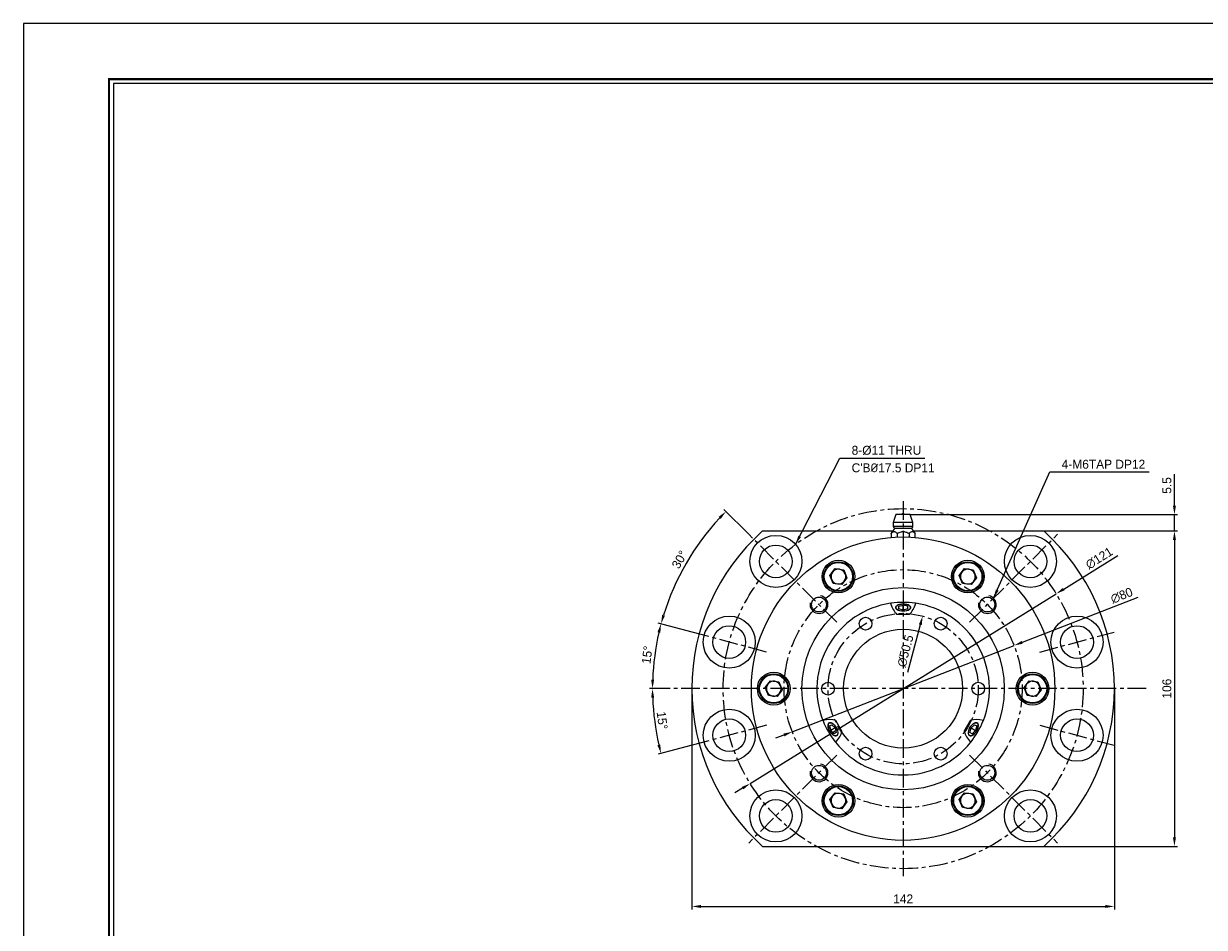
# Model space of a CAD drawing. Header units: millimetres. Extents: x -29 to 5648, y -387 to 3949.
# Tile 2 of 5: x 0 to 397, y 300 to 603. Entities that reach past the tile are written whole.
import ezdxf
from ezdxf.enums import TextEntityAlignment as Align

# ---------------------------------------------------------------- set-up
doc = ezdxf.new("R2010")
doc.units = ezdxf.units.MM
doc.linetypes.add('CENTER', pattern=[2, 1.25, -0.25, 0.25, -0.25])
doc.layers.get('0').update_dxf_attribs({"linetype": 'CONTINUOUS'})
doc.layers.get('Defpoints').update_dxf_attribs({"linetype": 'CONTINUOUS'})
for name, color, linetype in [('5', 7, 'CONTINUOUS'), ('7', 7, 'CONTINUOUS'), ('center', 1, 'CENTER'), ('OUTLINE', 7, 'CONTINUOUS')]:
    doc.layers.add(name, color=color, linetype=linetype)
doc.dimstyles.new('3', dxfattribs={"dimtxt": 3, "dimasz": 3, "dimexe": 1, "dimexo": 0, "dimgap": 1, "dimtad": 1, "dimdec": 3, "dimzin": 11, "dimdsep": 46, "dimtxsty": 'Standard', "dimcen": 0, "dimclrd": 5, "dimclre": 5, "dimclrt": 3, "dimadec": 0, "dimazin": 0, "dimtfac": 0.6, "dimtdec": 3, "dimtmove": 0, "dimatfit": 3, "dimfxl": 1.25, "dimtolj": 1, "dimtzin": 11, "dimarcsym": 0})

# ---------------------------------------------------------------- blocks, each defined once
blk = doc.blocks.new('란표제')
at = {"layer": '7', "color": 0}
for p, q in [((386.1, 273), (0, 273)), ((0, 273), (0, 0))]:
    blk.add_line(p, q, dxfattribs=at)
at = {"layer": '7', "const_width": 0.325}
blk.add_lwpolyline([(377.65, 8.45), (377.65, 264.55), (13, 264.55), (13, 8.45)], close=True, dxfattribs=at)
at = {"layer": '7'}
blk.add_lwpolyline([(377, 9.1), (377, 263.9), (13.65, 263.9), (13.65, 9.1)], close=True, dxfattribs=at)
at = {"layer": '5', "ltscale": 0.5}
for tag, p, height in [('TITLE', (308.32, 31.73), 3.25), ('도번', (326.54, 20.34), 3.25), ('SCALE', (329.92, 12.42), 1.56), ('DATE', (360.13, 12.36), 1.56)]:
    blk.add_attdef(tag, p, '', height=height, dxfattribs=at)
at = {"layer": '7'}
for tag, p in [('필렛', (233.03, 14.17)), ('모따기', (233.03, 10.79))]:
    blk.add_attdef(tag, text='', height=1.5, dxfattribs=at).set_placement(p, align=Align.MIDDLE_LEFT)
blk = doc.blocks.new('*D3931')
at = {"color": 5, "lineweight": -2, "ltscale": 5}
for p, q in [((224.66, 379.81), (224.66, 305.61)), ((366.66, 379.81), (366.66, 305.61)), ((227.66, 306.61), (363.66, 306.61))]:
    blk.add_line(p, q, dxfattribs=at)
at = {"color": 5}
for points in [[(227.66, 307.11), (227.66, 306.11), (224.66, 306.61)], [(363.66, 306.11), (363.66, 307.11), (366.66, 306.61)]]:
    blk.add_solid(points, dxfattribs=at)
at = {"layer": 'Defpoints', "color": 0}
for p in [(224.66, 379.81), (366.66, 379.81), (366.66, 306.61)]:
    blk.add_point(p, dxfattribs=at)
at = {"color": 3, "ltscale": 5, "insert": (295.66, 309.15), "char_height": 3, "attachment_point": 5}
blk.add_mtext('\\A1;142', dxfattribs=at)
blk = doc.blocks.new('*D3932')
at = {"color": 5, "lineweight": -2, "ltscale": 5}
for p, q in [((224.73, 398.81), (213.31, 401.87)), ((214.01, 379.81), (210.4, 379.81))]:
    blk.add_line(p, q, dxfattribs=at)
blk.add_arc((295.66, 379.81), 84.25, 167.0402, 177.9598, dxfattribs=at)
at = {"color": 5}
for points in [[(214.03, 398.58), (213.06, 398.82), (214.27, 401.61)], [(210.95, 382.82), (211.95, 382.8), (211.4, 379.81)]]:
    blk.add_solid(points, dxfattribs=at)
at = {"layer": 'Defpoints', "color": 0}
for p in [(224.73, 398.81), (212.68, 394.44), (249.71, 392.12), (214.01, 379.81), (377.31, 379.81)]:
    blk.add_point(p, dxfattribs=at)
at = {"color": 3, "ltscale": 5, "insert": (209.6, 391.14), "char_height": 3, "attachment_point": 5, "rotation": 82.5}
blk.add_mtext('\\A1;15%%d', dxfattribs=at)
blk = doc.blocks.new('*D3933')
at = {"color": 5, "lineweight": -2, "ltscale": 5}
for p, q in [((243.73, 431.73), (235.38, 440.08)), ((224.73, 398.81), (213.32, 401.87))]:
    blk.add_line(p, q, dxfattribs=at)
blk.add_arc((295.66, 379.81), 84.24, 137.0407, 162.9593, dxfattribs=at)
at = {"color": 5}
for points in [[(234.37, 436.86), (233.65, 437.56), (236.09, 439.37)], [(214.64, 404.63), (215.6, 404.35), (214.29, 401.61)]]:
    blk.add_solid(points, dxfattribs=at)
at = {"layer": 'Defpoints', "color": 0}
for p in [(243.73, 431.73), (226.65, 428.12), (273.32, 402.14), (224.73, 398.81), (249.71, 392.12)]:
    blk.add_point(p, dxfattribs=at)
at = {"color": 3, "ltscale": 5, "insert": (220.51, 423.19), "char_height": 3, "attachment_point": 5, "rotation": 60}
blk.add_mtext('\\A1;30%%d', dxfattribs=at)
blk = doc.blocks.new('*D3934')
at = {"color": 5, "lineweight": -2, "ltscale": 5}
for p, q in [((214.01, 379.81), (210.4, 379.81)), ((224.73, 360.8), (213.31, 357.74))]:
    blk.add_line(p, q, dxfattribs=at)
blk.add_arc((295.66, 379.81), 84.25, 182.0402, 192.9598, dxfattribs=at)
at = {"color": 5}
for points in [[(211.95, 376.82), (210.95, 376.8), (211.4, 379.81)], [(213.06, 360.79), (214.03, 361.03), (214.27, 358)]]:
    blk.add_solid(points, dxfattribs=at)
at = {"layer": 'Defpoints', "color": 0}
for p in [(214.01, 379.81), (377.31, 379.81), (211.72, 372.46), (249.71, 367.49), (224.73, 360.8)]:
    blk.add_point(p, dxfattribs=at)
at = {"color": 3, "ltscale": 5, "insert": (214.64, 369.14), "char_height": 3, "attachment_point": 5, "rotation": 277.5}
blk.add_mtext('\\A1;15%%d', dxfattribs=at)
blk = doc.blocks.new('*D3935')
at = {"color": 5, "lineweight": -2, "ltscale": 5}
for p, q in [((342.9, 432.81), (387.86, 432.81)), ((386.86, 429.81), (386.86, 329.81)), ((342.9, 326.81), (387.86, 326.81))]:
    blk.add_line(p, q, dxfattribs=at)
at = {"color": 5}
for points in [[(387.36, 429.81), (386.36, 429.81), (386.86, 432.81)], [(386.36, 329.81), (387.36, 329.81), (386.86, 326.81)]]:
    blk.add_solid(points, dxfattribs=at)
at = {"layer": 'Defpoints', "color": 0}
for p in [(342.9, 432.81), (342.9, 326.81), (386.86, 326.81)]:
    blk.add_point(p, dxfattribs=at)
at = {"color": 3, "ltscale": 5, "insert": (384.32, 379.81), "char_height": 3, "attachment_point": 5, "rotation": 90}
blk.add_mtext('\\A1;106', dxfattribs=at)
blk = doc.blocks.new('*D3936')
at = {"color": 5, "lineweight": -2, "ltscale": 5}
for p, q in [((386.86, 441.31), (386.86, 451.9)), ((298.06, 438.31), (387.86, 438.31)), ((386.86, 432.81), (386.86, 438.31)), ((342.9, 432.81), (387.86, 432.81)), ((386.86, 429.81), (386.86, 426.81))]:
    blk.add_line(p, q, dxfattribs=at)
at = {"color": 5}
for points in [[(386.36, 441.31), (387.36, 441.31), (386.86, 438.31)], [(387.36, 429.81), (386.36, 429.81), (386.86, 432.81)]]:
    blk.add_solid(points, dxfattribs=at)
at = {"layer": 'Defpoints', "color": 0}
for p in [(298.06, 438.31), (386.86, 438.31), (342.9, 432.81)]:
    blk.add_point(p, dxfattribs=at)
at = {"color": 3, "ltscale": 5, "insert": (384.32, 448.1), "char_height": 3, "attachment_point": 5, "rotation": 90}
blk.add_mtext('\\A1;5.5', dxfattribs=at)
blk = doc.blocks.new('*D3937')
at = {"color": 5, "lineweight": -2, "ltscale": 5}
for p, q in [((335.73, 395.39), (374.64, 410.53)), ((258.38, 365.31), (332.93, 394.31)), ((255.58, 364.22), (252.78, 363.13))]:
    blk.add_line(p, q, dxfattribs=at)
at = {"color": 5}
for points in [[(335.55, 395.86), (335.91, 394.93), (332.93, 394.31)], [(255.76, 363.75), (255.4, 364.69), (258.38, 365.31)]]:
    blk.add_solid(points, dxfattribs=at)
at = {"layer": 'Defpoints', "color": 0}
for p in [(332.93, 394.31), (258.38, 365.31)]:
    blk.add_point(p, dxfattribs=at)
at = {"color": 3, "ltscale": 5, "insert": (369.12, 411.1), "char_height": 3, "attachment_point": 5, "rotation": 21.2536}
blk.add_mtext('\\A1;∅80', dxfattribs=at)
blk = doc.blocks.new('*D3938')
at = {"color": 5, "lineweight": -2, "ltscale": 5}
for p, q in [((349.63, 413.26), (367.78, 424.51)), ((244.23, 347.93), (347.08, 411.68)), ((241.68, 346.35), (239.13, 344.77))]:
    blk.add_line(p, q, dxfattribs=at)
at = {"color": 5}
for points in [[(349.36, 413.69), (349.89, 412.84), (347.08, 411.68)], [(241.95, 345.93), (241.42, 346.78), (244.23, 347.93)]]:
    blk.add_solid(points, dxfattribs=at)
at = {"layer": 'Defpoints', "color": 0}
for p in [(347.08, 411.68), (244.23, 347.93)]:
    blk.add_point(p, dxfattribs=at)
at = {"color": 3, "ltscale": 5, "insert": (361.56, 423.65), "char_height": 3, "attachment_point": 5, "rotation": 31.7922}
blk.add_mtext('\\A1;∅121', dxfattribs=at)
blk = doc.blocks.new('*D3939')
at = {"color": 5, "lineweight": -2, "ltscale": 5}
blk.add_line((301.43, 401.29), (297.12, 385.27), dxfattribs=at)
at = {"color": 5}
blk.add_solid([(301.92, 401.16), (300.95, 401.42), (302.21, 404.19)], dxfattribs=at)
at = {"layer": 'Defpoints', "color": 0}
for p in [(302.21, 404.19), (289.1, 355.42)]:
    blk.add_point(p, dxfattribs=at)
at = {"color": 3, "ltscale": 5, "insert": (296.44, 392.49), "char_height": 3, "attachment_point": 5, "rotation": 74.9453}
blk.add_mtext('\\A1;∅50.5', dxfattribs=at)

msp = doc.modelspace()

# ---------------------------------------------------------------- linework, layer by layer
at = {"color": 7, "linetype": 'Continuous', "lineweight": 15}
for p, q in [((293.2551, 438.3068), (292.3551, 435.6068)), ((298.0551, 438.3068), (293.2551, 438.3068)), ((298.9551, 435.6068), (298.0551, 438.3068)), ((292.3551, 435.6068), (292.3551, 434.3068)), ((295.6551, 435.6068), (292.3551, 435.6068)), ((292.8551, 433.8068), (298.4551, 433.8068)), ((298.9551, 435.6068), (295.6551, 435.6068)), ((298.9551, 434.3068), (298.9551, 435.6068)), ((291.6137, 431.9854), (291.6137, 430.8483)), ((291.6137, 430.8483), (291.801, 430.661)), ((293.6344, 431.9854), (293.6344, 430.8483)), ((297.6759, 431.9854), (297.6759, 430.8483)), ((299.5093, 430.661), (299.6966, 430.8483)), ((299.6966, 430.8483), (299.6966, 431.9854))]:
    msp.add_line(p, q, dxfattribs=at)
at = {"color": 8, "linetype": 'Continuous', "lineweight": 15}
msp.add_line((298.9551, 434.3068), (292.3551, 434.3068), dxfattribs=at)
at = {"color": 7, "linetype": 'Continuous', "lineweight": 15}
for centre, radius, start, end in [((295.6551, 438.3068), 0.4, 0, 180), ((287.3608, 436.2178), 6, 315.104952, 336.307361), ((292.8551, 434.3068), 0.5, 180, 270), ((298.4551, 434.3068), 0.5, 270, 0), ((303.9494, 436.2178), 6, 203.692639, 224.850879)]:
    msp.add_arc(centre, radius, start, end, dxfattribs=at)
at = {"color": 5, "ltscale": 5}
for centre in [(267.3709, 408.0911), (323.9394, 408.0911), (267.3709, 351.5226), (323.9394, 351.5226)]:
    msp.add_arc(centre, 3, 170, 80, dxfattribs=at)
at = {"color": 7, "linetype": 'Continuous', "lineweight": 15}
for points, knots in [([(291.6137, 431.9854), (291.7205, 432.0901), (291.935, 432.3004), (292.3133, 432.5764), (292.7042, 432.6467), (293.0646, 432.4854), (293.3535, 432.262), (293.5404, 432.0779), (293.6344, 431.9854)], [0, 0, 0, 0, 0.16732129, 0.33612297, 0.5650141, 0.70682992, 0.85260944, 1, 1, 1, 1]), ([(293.6344, 431.9854), (293.8664, 432.0998), (294.3293, 432.3281), (295.0069, 432.557), (295.6668, 432.6349), (296.2762, 432.5567), (296.9557, 432.3389), (297.409, 432.1164), (297.6759, 431.9854)], [0, 0, 0, 0, 0.1818455, 0.36288164, 0.50003051, 0.6453139, 0.79120345, 1, 1, 1, 1]), ([(297.6759, 431.9854), (297.7826, 432.0901), (297.9971, 432.3004), (298.3755, 432.5764), (298.7664, 432.6467), (299.1268, 432.4854), (299.4157, 432.262), (299.6026, 432.0779), (299.6966, 431.9854)], [0, 0, 0, 0, 0.16732129, 0.33612294, 0.56501448, 0.70682989, 0.85260941, 1, 1, 1, 1])]:
    msp.add_open_spline(points, degree=3, knots=knots, dxfattribs=at)
for points in [[(291.8233, 430.6627), (291.753, 430.722), (291.6833, 430.7851), (291.6137, 430.8483)], [(293.6344, 430.8483), (293.6032, 430.8197), (293.5721, 430.7912), (293.5409, 430.763)], [(293.8009, 430.7731), (293.7453, 430.798), (293.6899, 430.8231), (293.6344, 430.8483)], [(297.6759, 430.8483), (297.6209, 430.8231), (297.566, 430.798), (297.511, 430.773)], [(297.7704, 430.7629), (297.7389, 430.7912), (297.7074, 430.8197), (297.6759, 430.8483)], [(299.6966, 430.8483), (299.6276, 430.785), (299.5586, 430.7218), (299.4888, 430.6625)]]:
    msp.add_open_spline(points, degree=3, dxfattribs=at)
at = {"layer": 'center', "ltscale": 5}
for p, q in [((295.6551, 442.8068), (295.6551, 316.8068)), ((273.3198, 402.1421), (243.7324, 431.7296)), ((317.9904, 402.1421), (347.5779, 431.7296)), ((249.7059, 392.1189), (224.7274, 398.8119)), ((341.6044, 392.1189), (366.5829, 398.8119)), ((377.3051, 379.8068), (214.0051, 379.8068)), ((249.7059, 367.4948), (224.7274, 360.8018)), ((341.6044, 367.4948), (366.5829, 360.8018)), ((273.3198, 357.4715), (243.7324, 327.8841)), ((317.9904, 357.4715), (347.5779, 327.8841))]:
    msp.add_line(p, q, dxfattribs=at)
for radius in [60.5, 40, 25.25]:
    msp.add_circle((295.6551, 379.8068), radius, dxfattribs=at)
at = {"layer": 'OUTLINE'}
for p, q in [((248.4111, 432.8068), (292.297, 432.8068)), ((299.0133, 432.8068), (342.8992, 432.8068)), ((271.0434, 417.8583), (272.8028, 420.1469)), ((272.1457, 415.1903), (271.0434, 417.8583)), ((272.8028, 420.1469), (275.6645, 419.7676)), ((276.7668, 417.0996), (275.0074, 414.8109)), ((275.6645, 419.7676), (276.7668, 417.0996)), ((314.5434, 417.8583), (316.3028, 420.1469)), ((315.6457, 415.1903), (314.5434, 417.8583)), ((316.3028, 420.1469), (319.1645, 419.7676)), ((320.2668, 417.0996), (318.5074, 414.8109)), ((319.1645, 419.7676), (320.2668, 417.0996)), ((275.0074, 414.8109), (272.1457, 415.1903)), ((318.5074, 414.8109), (315.6457, 415.1903)), ((291.4189, 408.4949), (291.6056, 408.5227)), ((291.6056, 408.5227), (291.4469, 408.4064)), ((294.1551, 407.4893), (295.6551, 407.9223)), ((294.1551, 406.6233), (294.1551, 407.4893)), ((295.6551, 406.1903), (294.1551, 406.6233)), ((295.6551, 408.279), (295.6551, 408.279)), ((297.1551, 407.4893), (295.6551, 407.9223)), ((295.6551, 406.1903), (295.6551, 407.9223)), ((297.1551, 406.6233), (295.6551, 406.1903)), ((295.6552, 408.279), (295.6552, 408.279)), ((297.1551, 407.4893), (297.1551, 406.6233)), ((299.8633, 408.4064), (299.7046, 408.5227)), ((299.7046, 408.5227), (299.9045, 408.4929)), ((293.4764, 404.8061), (297.8338, 404.8061)), ((249.2934, 380.1862), (251.0528, 382.4748)), ((251.0528, 382.4748), (253.9145, 382.0955)), ((253.9145, 382.0955), (255.0168, 379.4274)), ((336.2934, 380.1862), (338.0528, 382.4748)), ((338.0528, 382.4748), (340.9145, 382.0955)), ((340.9145, 382.0955), (342.0168, 379.4274)), ((250.3957, 377.5182), (249.2934, 380.1862)), ((253.2574, 377.1388), (250.3957, 377.5182)), ((255.0168, 379.4274), (253.2574, 377.1388)), ((337.3957, 377.5182), (336.2934, 380.1862)), ((340.2574, 377.1388), (337.3957, 377.5182)), ((342.0168, 379.4274), (340.2574, 377.1388)), ((268.7617, 368.9559), (268.6876, 369.1439)), ((268.7831, 369.1514), (268.7617, 368.9559)), ((272.9158, 369.194), (275.0945, 365.4204)), ((316.2158, 365.4204), (318.3945, 369.194)), ((322.5486, 368.9559), (322.5272, 369.1514)), ((270.9314, 367.2646), (271.6814, 367.6976)), ((270.9314, 367.2646), (271.3064, 365.7491)), ((270.9975, 365.5707), (270.9975, 365.5707)), ((270.9975, 365.5707), (270.9975, 365.5707)), ((272.8064, 366.6151), (271.3064, 365.7491)), ((272.4314, 364.6666), (271.3064, 365.7491)), ((271.6814, 367.6976), (272.8064, 366.6151)), ((272.8064, 366.6151), (273.1814, 365.0996)), ((318.1288, 365.0996), (318.5038, 366.6151)), ((318.5038, 366.6151), (319.6288, 367.6976)), ((318.5038, 366.6151), (320.0038, 365.7491)), ((318.8788, 364.6666), (320.0038, 365.7491)), ((319.6288, 367.6976), (320.3788, 367.2646)), ((320.3788, 367.2646), (320.0038, 365.7491)), ((320.3128, 365.5708), (320.3128, 365.5708)), ((320.3128, 365.5707), (320.3128, 365.5707)), ((322.6178, 369.1315), (322.5486, 368.9559)), ((273.1814, 365.0996), (272.4314, 364.6666)), ((272.9287, 361.7941), (272.8112, 361.9419)), ((272.8112, 361.9419), (272.9913, 361.8627)), ((318.8788, 364.6666), (318.1288, 365.0996)), ((318.319, 361.8627), (318.4991, 361.9419)), ((318.4991, 361.9419), (318.3733, 361.7837)), ((271.0434, 342.5141), (272.8028, 344.8027)), ((272.1457, 339.8461), (271.0434, 342.5141)), ((272.8028, 344.8027), (275.6645, 344.4234)), ((276.7668, 341.7553), (275.0074, 339.4667)), ((275.6645, 344.4234), (276.7668, 341.7553)), ((314.5434, 342.5141), (316.3028, 344.8027)), ((315.6457, 339.8461), (314.5434, 342.5141)), ((316.3028, 344.8027), (319.1645, 344.4234)), ((320.2668, 341.7553), (318.5074, 339.4667)), ((319.1645, 344.4234), (320.2668, 341.7553)), ((275.0074, 339.4667), (272.1457, 339.8461)), ((318.5074, 339.4667), (315.6457, 339.8461)), ((248.4111, 326.8068), (342.8992, 326.8068))]:
    msp.add_line(p, q, dxfattribs=at)
at = {"layer": 'OUTLINE', "flags": 128}
for points in [[(298.1551, 407.029), (298.1369, 407.1797), (297.9927, 407.4723), (297.7126, 407.7391), (297.3129, 407.9647), (296.8169, 408.1358), (296.2534, 408.2427), (295.6551, 408.279), (295.0568, 408.2427), (294.4933, 408.1358), (293.9973, 407.9647), (293.5977, 407.7391), (293.3176, 407.4723), (293.1734, 407.1797), (293.1551, 407.029)], [(295.6551, 405.8063), (295.0568, 405.8426), (294.4933, 405.9495), (293.9973, 406.1206), (293.5977, 406.3462), (293.3176, 406.613), (293.1734, 406.9056), (293.1734, 407.207), (293.3176, 407.4995), (293.5977, 407.7664), (293.9973, 407.9919), (294.4933, 408.1631), (295.0568, 408.27), (295.6551, 408.3063), (296.2534, 408.27), (296.8169, 408.1631), (297.3129, 407.9919), (297.7126, 407.7664), (297.9927, 407.4995), (298.1369, 407.207), (298.1369, 406.9056), (297.9927, 406.613), (297.7126, 406.3462), (297.3129, 406.1206), (296.8169, 405.9495), (296.2534, 405.8426), (295.6551, 405.8063)], [(295.6551, 408.279), (296.2404, 408.2435), (296.7916, 408.139), (297.2768, 407.9715), (297.6677, 407.7509), (297.9417, 407.4899), (298.0828, 407.2037), (298.0828, 406.9089), (297.9417, 406.6227), (297.6677, 406.3617), (297.2768, 406.141), (296.7916, 405.9736), (296.2404, 405.8691), (295.6551, 405.8335), (295.0699, 405.8691), (294.5186, 405.9736), (294.0335, 406.141), (293.6425, 406.3617), (293.3685, 406.6227), (293.2275, 406.9089), (293.2275, 407.2037), (293.3685, 407.4899), (293.6425, 407.7509), (294.0335, 407.9715), (294.5186, 408.139), (295.0699, 408.2435), (295.6551, 408.279)], [(273.4432, 366.1821), (273.6184, 365.6428), (273.7029, 365.1349), (273.6917, 364.6878), (273.5855, 364.3275), (273.3903, 364.0751), (273.1177, 363.9451), (272.7834, 363.9451), (272.4069, 364.0751), (272.0099, 364.3275), (271.6157, 364.6878), (271.2471, 365.1349), (270.9255, 365.6428), (270.6697, 366.1821), (270.4944, 366.7214), (270.4099, 367.2293), (270.4211, 367.6764), (270.5274, 368.0367), (270.7225, 368.2891), (270.9951, 368.4191), (271.3294, 368.4191), (271.706, 368.2891), (272.1029, 368.0367), (272.4971, 367.6764), (272.8657, 367.2293), (273.1873, 366.7214), (273.4432, 366.1821)], [(270.83, 368.3608), (270.7461, 368.3028), (270.551, 368.0503), (270.4447, 367.6901), (270.4335, 367.243), (270.518, 366.735), (270.6933, 366.1957), (270.9491, 365.6564), (271.2707, 365.1485), (271.6393, 364.7014), (272.0335, 364.3412), (272.4305, 364.0887), (272.807, 363.9587), (273.1413, 363.9587), (273.33, 364.0307)], [(270.6999, 366.1821), (270.5285, 366.7096), (270.4458, 367.2065), (270.4568, 367.6439), (270.5607, 367.9962), (270.7516, 368.2432), (271.0182, 368.3704), (271.3453, 368.3704), (271.7136, 368.2432), (272.1019, 367.9962), (272.4875, 367.6439), (272.8481, 367.2065), (273.1627, 366.7096), (273.4129, 366.1821), (273.5844, 365.6546), (273.667, 365.1577), (273.656, 364.7204), (273.5521, 364.368), (273.3613, 364.121), (273.0946, 363.9938), (272.7676, 363.9938), (272.3992, 364.121), (272.0109, 364.368), (271.6253, 364.7204), (271.2647, 365.1577), (270.9502, 365.6546), (270.6999, 366.1821)], [(320.6406, 366.1821), (320.3847, 365.6428), (320.0632, 365.1349), (319.6946, 364.6878), (319.3003, 364.3275), (318.9034, 364.0751), (318.5268, 363.9451), (318.1925, 363.9451), (317.9199, 364.0751), (317.7248, 364.3275), (317.6186, 364.6878), (317.6074, 365.1349), (317.6918, 365.6428), (317.8671, 366.1821), (318.1229, 366.7214), (318.4445, 367.2293), (318.8131, 367.6764), (319.2074, 368.0367), (319.6043, 368.2891), (319.9808, 368.4191), (320.3152, 368.4191), (320.5878, 368.2891), (320.7829, 368.0367), (320.8891, 367.6764), (320.9003, 367.2293), (320.8159, 366.7214), (320.6406, 366.1821)], [(317.8973, 366.1821), (318.1476, 366.7096), (318.4622, 367.2065), (318.8227, 367.6439), (319.2084, 367.9962), (319.5966, 368.2432), (319.965, 368.3704), (320.292, 368.3704), (320.5587, 368.2432), (320.7496, 367.9962), (320.8535, 367.6439), (320.8644, 367.2065), (320.7818, 366.7096), (320.6104, 366.1821), (320.3601, 365.6546), (320.0455, 365.1577), (319.6849, 364.7204), (319.2993, 364.368), (318.911, 364.121), (318.5427, 363.9938), (318.2157, 363.9938), (317.949, 364.121), (317.7581, 364.368), (317.6542, 364.7204), (317.6432, 365.1577), (317.7259, 365.6546), (317.8973, 366.1821)], [(317.9802, 364.0307), (318.1689, 363.9587), (318.5032, 363.9587), (318.8798, 364.0887), (319.2767, 364.3412), (319.671, 364.7014), (320.0396, 365.1485), (320.3611, 365.6564), (320.617, 366.1957)], [(320.617, 366.1957), (320.7923, 366.735), (320.8767, 367.243), (320.8655, 367.6901), (320.7593, 368.0503), (320.5642, 368.3028), (320.4802, 368.3608)]]:
    msp.add_lwpolyline(points, dxfattribs=at)
at = {"layer": 'OUTLINE'}
for centre, radius in [((252.8752, 422.5868), 8.75), ((295.6551, 379.8068), 51), ((338.4351, 422.5868), 8.75), ((252.8752, 422.5868), 5.5), ((338.4351, 422.5868), 5.5), ((273.9051, 417.4789), 5.5), ((273.9051, 417.4789), 5), ((273.9051, 417.4789), 4.75), ((317.4051, 417.4789), 5.5), ((317.4051, 417.4789), 5), ((317.4051, 417.4789), 4.75), ((295.6551, 379.8068), 34), ((267.3709, 408.0911), 2.5), ((323.9394, 408.0911), 2.5), ((237.2166, 395.4654), 8.75), ((237.2166, 395.4654), 5.5), ((283.0301, 401.674), 2.15), ((308.2801, 401.674), 2.15), ((354.0936, 395.4654), 8.75), ((354.0936, 395.4654), 5.5), ((295.6551, 379.8068), 20), ((252.1551, 379.8068), 5.5), ((339.1551, 379.8068), 5.5), ((252.1551, 379.8068), 5), ((252.1551, 379.8068), 4.75), ((270.4051, 379.8068), 2.15), ((320.9051, 379.8068), 2.15), ((339.1551, 379.8068), 5), ((339.1551, 379.8068), 4.75), ((237.2166, 364.1483), 8.75), ((237.2166, 364.1483), 5.5), ((354.0936, 364.1483), 8.75), ((354.0936, 364.1483), 5.5), ((283.0301, 357.9397), 2.15), ((308.2801, 357.9397), 2.15), ((267.3709, 351.5226), 2.5), ((323.9394, 351.5226), 2.5), ((252.8752, 337.0269), 8.75), ((273.9051, 342.1347), 5.5), ((273.9051, 342.1347), 5), ((273.9051, 342.1347), 4.75), ((317.4051, 342.1347), 5.5), ((317.4051, 342.1347), 5), ((317.4051, 342.1347), 4.75), ((338.4351, 337.0269), 8.75), ((252.8752, 337.0269), 5.5), ((338.4351, 337.0269), 5.5)]:
    msp.add_circle(centre, radius, dxfattribs=at)
for centre, radius, start, end in [((295.6551, 379.8068), 71, 131.713719, 228.286281), ((295.6551, 379.8068), 71, 311.713719, 48.286281), ((273.9051, 417.4789), 2.5, 142.448281, 202.448281), ((273.9051, 417.4789), 2.5, 82.448281, 142.448281), ((273.9051, 417.4789), 2.5, 22.448281, 82.448281), ((273.9051, 417.4789), 2.5, 322.448281, 22.448281), ((317.4051, 417.4789), 2.5, 142.448281, 202.448281), ((317.4051, 417.4789), 2.5, 82.448281, 142.448281), ((317.4051, 417.4789), 2.5, 22.448281, 82.448281), ((317.4051, 417.4789), 2.5, 322.448281, 22.448281), ((273.9051, 417.4789), 2.5, 202.448281, 262.448281), ((273.9051, 417.4789), 2.5, 262.448281, 322.448281), ((317.4051, 417.4789), 2.5, 202.448281, 262.448281), ((317.4051, 417.4789), 2.5, 262.448281, 322.448281), ((295.6551, 379.8068), 29, 98.400202, 201.599798), ((295.6551, 379.8068), 29, 81.973128, 98.026872), ((295.6551, 379.8068), 29, 338.400202, 81.599798), ((252.1551, 379.8068), 2.5, 142.448281, 202.448281), ((252.1551, 379.8068), 2.5, 82.448281, 142.448281), ((252.1551, 379.8068), 2.5, 22.448281, 82.448281), ((339.1551, 379.8068), 2.5, 142.448281, 202.448281), ((339.1551, 379.8068), 2.5, 82.448281, 142.448281), ((339.1551, 379.8068), 2.5, 22.448281, 82.448281), ((252.1551, 379.8068), 2.5, 202.448281, 262.448281), ((252.1551, 379.8068), 2.5, 262.448281, 322.448281), ((252.1551, 379.8068), 2.5, 322.448281, 22.448281), ((339.1551, 379.8068), 2.5, 202.448281, 262.448281), ((339.1551, 379.8068), 2.5, 262.448281, 322.448281), ((339.1551, 379.8068), 2.5, 322.448281, 22.448281), ((295.6551, 379.8068), 29, 201.973128, 218.026872), ((295.6551, 379.8068), 29, 321.973128, 338.026872), ((295.6551, 379.8068), 29, 218.400202, 321.599798), ((273.9051, 342.1347), 2.5, 142.448281, 202.448281), ((273.9051, 342.1347), 2.5, 82.448281, 142.448281), ((273.9051, 342.1347), 2.5, 22.448281, 82.448281), ((273.9051, 342.1347), 2.5, 322.448281, 22.448281), ((317.4051, 342.1347), 2.5, 142.448281, 202.448281), ((317.4051, 342.1347), 2.5, 82.448281, 142.448281), ((317.4051, 342.1347), 2.5, 22.448281, 82.448281), ((317.4051, 342.1347), 2.5, 322.448281, 22.448281), ((273.9051, 342.1347), 2.5, 202.448281, 262.448281), ((273.9051, 342.1347), 2.5, 262.448281, 322.448281), ((317.4051, 342.1347), 2.5, 202.448281, 262.448281), ((317.4051, 342.1347), 2.5, 262.448281, 322.448281)]:
    msp.add_arc(centre, radius, start, end, dxfattribs=at)
for centre, major_axis, start_param, end_param in [((295.6551, 413.8068), (0, -10), 5.27230109, 5.83232677), ((295.6551, 413.8068), (0, -10), 0.45085854, 1.01088422), ((266.2103, 362.8068), (8.6603, 5), 0.45085854, 1.01088422), ((325.1, 362.8068), (-8.6603, 5), 5.27230109, 5.83232677), ((266.2103, 362.8068), (8.6603, 5), 5.27230109, 5.83232677), ((325.1, 362.8068), (-8.6603, 5), 0.45085854, 1.01088422)]:
    msp.add_ellipse(centre, major_axis=major_axis, ratio=0.5, start_param=start_param, end_param=end_param, dxfattribs=at)

# ---------------------------------------------------------------- block references
at = {"ltscale": 5, "xscale": 2.210004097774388, "yscale": 2.210004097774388, "zscale": 2.210004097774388}
msp.add_blockref('란표제', (0, 0), dxfattribs=at)

# ---------------------------------------------------------------- texts
at = {"layer": 'OUTLINE', "color": 3, "ltscale": 5, "char_height": 3, "attachment_point": 7}
for s, insert in [('\\A1;8-%%C11 THRU', (278.3438, 458.3121)), ('\\A1;4-M6TAP DP12', (348.9456, 453.7077)), ("\\A1;C'B{\\FISOCPEUR|c0;%%C}17.5 DP11", (278.3438, 452.4983))]:
    msp.add_mtext(s, dxfattribs=dict(at, insert=insert))

# ---------------------------------------------------------------- dimensions: what is measured, and where the dimension line sits
at = {"ltscale": 5}
for base, p2, picture, middle in [((386.8596, 438.3068), (298.0551, 438.3068), '*D3936', (384.3237, 448.1011)), ((386.8596, 326.8068), (342.8992, 326.8068), '*D3935', (384.3177, 379.8068))]:
    dim = msp.add_linear_dim(base=base, p1=(342.8992, 432.8068), p2=p2, angle=90, dimstyle='3', dxfattribs=at)
    dim.commit()
    dim.dimension.update_dxf_attribs({"geometry": picture, "text_midpoint": middle})
for base, line1, line2, picture, middle in [((226.6535, 428.1223), ((273.3198, 402.1421), (243.7324, 431.7296)), ((249.7059, 392.1189), (224.7274, 398.8119)), '*D3933', (220.5072, 423.1935)), ((212.6812, 394.4374), ((249.7059, 392.1189), (224.7274, 398.8119)), ((377.3051, 379.8068), (214.0051, 379.8068)), '*D3932', (209.6018, 391.136)), ((211.7218, 372.4636), ((249.7059, 367.4948), (224.7274, 360.8018)), ((377.3051, 379.8068), (214.0051, 379.8068)), '*D3934', (214.6422, 369.1413))]:
    dim = msp.add_angular_dim_2l(base=base, line1=line1, line2=line2, dimstyle='3', dxfattribs=at)
    dim.commit()
    dim.dimension.update_dxf_attribs({"geometry": picture, "text_midpoint": middle})
for p1, p2, picture, middle in [((244.2323, 347.933), (347.078, 411.6807), '*D3938', (362.8957, 421.4851)), ((258.3757, 365.307), (332.9345, 394.3067), '*D3937', (370.0393, 408.7386)), ((289.0967, 355.4235), (302.2136, 404.1902), '*D3939', (298.8897, 391.8323))]:
    dim = msp.add_diameter_dim_2p(p1=p1, p2=p2, dimstyle='3', dxfattribs=at)
    dim.commit()
    dim.dimension.update_dxf_attribs({"geometry": picture, "text_midpoint": middle, "dimtype": 163})
dim = msp.add_linear_dim(base=(366.6551, 306.6073), p1=(224.6551, 379.8068), p2=(366.6551, 379.8068), dimstyle='3', dxfattribs=at)
dim.commit()
dim.dimension.update_dxf_attribs({"geometry": '*D3931', "text_midpoint": (295.6551, 309.1493)})

# ---------------------------------------------------------------- leaders
at = {"layer": 'OUTLINE', "ltscale": 5, "annotation_type": 0, "has_hookline": 1, "hookline_direction": 0}
for points, text_width in [([(259.4936, 428.3104), (274.3438, 457.3121), (277.3438, 457.3121)], 24.6152), ([(326.0607, 410.2124), (344.9456, 452.7077), (347.9456, 452.7077)], 29.4248)]:
    msp.add_leader(points, dimstyle='3', dxfattribs=dict(at, text_width=text_width))

doc.saveas('drawing.dxf')
